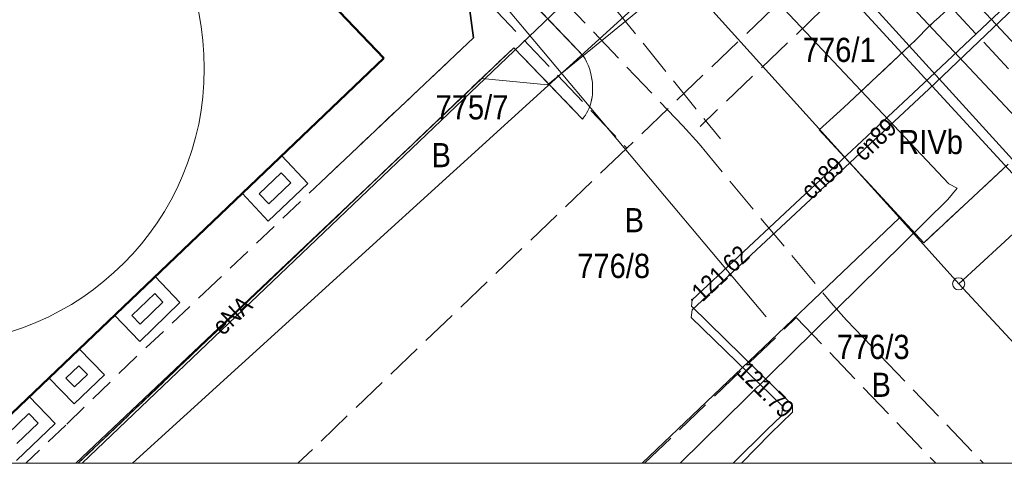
# Model space of a CAD drawing. Extents: x 6439600 to 6443631, y 5654340 to 5654937.
# Tile 42 of 54: x 6440954 to 6440994, y 5654734 to 5654752. Entities that reach past the tile are written whole.
import ezdxf
from ezdxf.enums import TextEntityAlignment as Align

# ---------------------------------------------------------------- set-up
doc = ezdxf.new("R2010")
doc.units = 0
doc.header["$MEASUREMENT"] = 0
for name, pattern in [('1.0_0.5', [1.5, 1, -0.5]), ('1.5_0.5', [2, 1.5, -0.5]), ('219-500', [0]), ('PRZER2-1', [3, 2, -1])]:
    doc.linetypes.add(name, pattern=pattern)
doc.layers.get('0').update_dxf_attribs({"color": 2, "linetype": 'CONTINUOUS', "lineweight": 5})
doc.layers.add('!wymiary', color=150, linetype='CONTINUOUS', lineweight=15)
doc.layers.add('1ramki', color=7, linetype='PRZER2-1', lineweight=18)
for name, color, linetype in [('202-punkt graniczny', 7, 'CONTINUOUS'), ('203-punkt graniczny', 7, 'CONTINUOUS'), ('210-oznaczenie konturu użytku gruntowego', 7, 'CONTINUOUS'), ('211-numer działki ewidencyjnej', 7, 'CONTINUOUS'), ('217-kontur klasyfikacyjny', 7, 'CONTINUOUS'), ('218-kontur użytku gruntowego', 7, 'CONTINUOUS'), ('219-działka ewidencyjna', 7, 'CONTINUOUS'), ('312-budynek ewidencyjny', 7, 'CONTINUOUS'), ('chodnik', 7, 'CONTINUOUS'), ('jezdnia', 7, 'CONTINUOUS'), ('krawężnik', 7, 'CONTINUOUS'), ('ogrodzenie trwałe', 7, 'CONTINUOUS'), ('przewód ciepłowniczy', 7, 'CONTINUOUS'), ('przewód ciepłowniczy-Atr1', 7, 'CONTINUOUS'), ('przewód elektroenergetyczny podziemny', 7, 'CONTINUOUS'), ('przewód elektroenergetyczny podziemny-Atr1', 7, 'CONTINUOUS'), ('przewód kanalizacyjny', 7, 'CONTINUOUS'), ('przewód kanalizacyjny - ob. projektowany', 7, 'CONTINUOUS'), ('przewód telekomunikacyjny podziemny', 7, 'CONTINUOUS'), ('przewód wodociągowy - ob. projektowany', 7, 'CONTINUOUS'), ('rzedna', 7, 'CONTINUOUS'), ('rzedna-Atr2', 7, 'CONTINUOUS'), ('taras', 7, 'CONTINUOUS')]:
    doc.layers.add(name, color=color, linetype=linetype)
doc.styles.add('MapaZas', font='geodezja.shx', dxfattribs={"width": 0.9})
doc.linetypes.add('902-500', pattern='A,3.75,0,[1,ksztalty.shx,S=0.5,R=0,X=0,Y=0],3.75', length=7.5)

# ---------------------------------------------------------------- blocks, each defined once
blk = doc.blocks.new('202')
at = {"color": 0, "linetype": 'Continuous', "lineweight": 0}
blk.add_circle((0, 0), 0.25, dxfattribs=at)
blk = doc.blocks.new('203')
at = {"linetype": 'Continuous', "lineweight": 0}
h = blk.add_hatch(color=0, dxfattribs=at)
edge = h.paths.add_edge_path()
edge.add_arc((0, 0), 0.045, 0, 360)
blk = doc.blocks.new('PW01')
at = {"linetype": 'Continuous', "lineweight": 13}
h = blk.add_hatch(color=0, dxfattribs=at)
edge = h.paths.add_edge_path()
edge.add_arc((0, 0), 0.045, 0, 360)

msp = doc.modelspace()

# ---------------------------------------------------------------- linework, layer by layer
at = {"layer": '!wymiary', "linetype": 'Continuous', "lineweight": 18}
msp.add_circle((6440950, 5654750), 11.4, dxfattribs=at)
at = {"layer": '1ramki', "color": 0, "linetype": 'Continuous', "lineweight": 13}
msp.add_lwpolyline([(6441061.201, 5654733.678), (6440774.191, 5654733.678), (6440774.191, 5654936.883), (6441061.201, 5654936.883)], close=True, dxfattribs=at)
at = {"layer": '217-kontur klasyfikacyjny', "color": 3, "linetype": 'Continuous', "lineweight": 13, "flags": 128}
for points in [[(6440996.06, 5654744.3), (6440984.25, 5654757.15)], [(6440980.87, 5654754.1), (6440990.13, 5654743.83)], [(6440990.13, 5654743.83), (6440992.58, 5654741.1)]]:
    msp.add_lwpolyline(points, dxfattribs=at)
at = {"layer": '217-kontur klasyfikacyjny', "color": 3, "linetype": 'Continuous', "lineweight": 13}
msp.add_lwpolyline([(6440992.58, 5654741.1), (6440999.458, 5654733.678)], dxfattribs=at)
at = {"layer": '218-kontur użytku gruntowego', "color": 3, "linetype": 'Continuous', "lineweight": 13, "flags": 128}
for points in [[(6440996.06, 5654744.3), (6440984.25, 5654757.15)], [(6440984.25, 5654757.15), (6440996.06, 5654744.3)], [(6440990.13, 5654743.83), (6440980.87, 5654754.1)], [(6440980.87, 5654754.1), (6440990.13, 5654743.83)], [(6440992.58, 5654741.1), (6440990.13, 5654743.83)], [(6440990.13, 5654743.83), (6440992.58, 5654741.1)]]:
    msp.add_lwpolyline(points, dxfattribs=at)
at = {"layer": '218-kontur użytku gruntowego', "color": 3, "linetype": 'Continuous', "lineweight": 13}
for points in [[(6440992.58, 5654741.1), (6440999.458, 5654733.678)], [(6440999.458, 5654733.678), (6440992.58, 5654741.1)]]:
    msp.add_lwpolyline(points, dxfattribs=at)
at = {"layer": '219-działka ewidencyjna', "color": 3, "linetype": '219-500', "lineweight": 13, "flags": 128}
for points in [[(6440996.06, 5654744.3), (6440984.25, 5654757.15)], [(6440980.87, 5654754.1), (6440990.13, 5654743.83)], [(6440992.58, 5654741.1), (6440996.06, 5654744.3)], [(6440992.58, 5654741.1), (6440990.13, 5654743.83)]]:
    msp.add_lwpolyline(points, dxfattribs=at)
at = {"layer": '219-działka ewidencyjna', "color": 3, "linetype": '219-500', "lineweight": 13}
for points in [[(6440956.357, 5654733.678), (6440979.36, 5654755.67)], [(6440980.87, 5654754.1), (6440958.429, 5654733.678)], [(6440990.13, 5654743.83), (6440979.499, 5654733.678)]]:
    msp.add_lwpolyline(points, dxfattribs=at)
at = {"layer": '312-budynek ewidencyjny', "color": 7, "linetype": 'Continuous', "lineweight": 50, "flags": 128}
msp.add_lwpolyline([(6440962.7, 5654756.84), (6440968.82, 5654750.43)], dxfattribs=at)
at = {"layer": '312-budynek ewidencyjny', "color": 7, "linetype": 'Continuous', "lineweight": 50}
msp.add_lwpolyline([(6440968.82, 5654750.43), (6440951.276, 5654733.678)], dxfattribs=at)
at = {"layer": 'chodnik', "color": 7, "linetype": '1.0_0.5', "lineweight": 13}
for points in [[(6440952.81, 5654772.39), (6440953.95, 5654771.89), (6440954.99, 5654771.27), (6440959.8, 5654766.31), (6440967.28, 5654758.47), (6440972.27, 5654753.22), (6440972.52, 5654751.27), (6440966.46, 5654745.53), (6440961.89, 5654741.19), (6440958.59, 5654738.08), (6440955.67, 5654735.26), (6440954.022, 5654733.678)], [(6440956.184, 5654733.678), (6440974.19, 5654750.86), (6440977.03, 5654747.91), (6440977.09, 5654747.99), (6440977.15, 5654748.07), (6440977.2, 5654748.16), (6440977.25, 5654748.25), (6440977.29, 5654748.34), (6440977.33, 5654748.43), (6440977.36, 5654748.53), (6440977.39, 5654748.62), (6440977.43, 5654748.82), (6440977.44, 5654748.92), (6440977.45, 5654749.02), (6440977.45, 5654749.12), (6440977.45, 5654749.27), (6440977.44, 5654749.42), (6440977.41, 5654749.63), (6440977.39, 5654749.71), (6440977.36, 5654749.85), (6440977.32, 5654750), (6440977.26, 5654750.14), (6440977.2, 5654750.27), (6440977.14, 5654750.4), (6440977.06, 5654750.53), (6440956.35, 5654772.15)]]:
    msp.add_lwpolyline(points, dxfattribs=at)
at = {"layer": 'jezdnia', "color": 7, "linetype": '1.5_0.5', "lineweight": 13}
for points in [[(6440956.35, 5654772.15), (6440977.06, 5654750.53), (6440977.14, 5654750.4), (6440977.2, 5654750.27), (6440977.26, 5654750.14), (6440977.32, 5654750), (6440977.36, 5654749.85), (6440977.39, 5654749.71), (6440977.42, 5654749.57), (6440977.44, 5654749.42), (6440977.45, 5654749.27), (6440977.45, 5654749.12), (6440977.45, 5654749.02), (6440977.44, 5654748.92), (6440977.43, 5654748.82), (6440977.4, 5654748.68), (6440977.36, 5654748.53), (6440977.33, 5654748.43), (6440977.29, 5654748.34), (6440977.25, 5654748.25), (6440977.2, 5654748.16), (6440977.15, 5654748.07), (6440977.09, 5654747.99), (6440977.03, 5654747.91), (6440974.19, 5654750.86), (6440956.184, 5654733.678)], [(6440994.63, 5654746.05), (6440991.14, 5654742.8), (6440986.82, 5654747.46), (6440987.83, 5654748.39), (6440990.8, 5654751.17), (6440990.99, 5654751.37), (6440991.18, 5654751.57), (6440991.57, 5654751.95), (6440991.78, 5654752.13), (6440991.98, 5654752.31), (6440992.2, 5654752.5), (6440992.4, 5654752.67), (6440992.62, 5654752.83), (6440992.84, 5654753), (6440993.06, 5654753.16), (6440993.28, 5654753.32), (6440993.51, 5654753.47), (6440993.75, 5654753.6), (6440993.99, 5654753.71), (6440994.24, 5654753.81), (6440994.49, 5654753.9)], [(6440979.595, 5654733.678), (6440985.87, 5654739.7), (6440991.634, 5654733.678)]]:
    msp.add_lwpolyline(points, dxfattribs=at)
at = {"layer": 'jezdnia', "color": 7, "linetype": '1.5_0.5', "lineweight": 13, "flags": 128}
msp.add_lwpolyline([(6440992.26, 5654752.55), (6440999.84, 5654744.38), (6441002.76, 5654747.09), (6441002.93, 5654747.23), (6441003.14, 5654747.32), (6441003.35, 5654747.37), (6441003.58, 5654747.38), (6441003.8, 5654747.32), (6441004, 5654747.22), (6441004.18, 5654747.07), (6440998.11, 5654753.44), (6440997.14, 5654753.95), (6440996.88, 5654754.01), (6440996.62, 5654754.06), (6440996.35, 5654754.09), (6440996.08, 5654754.11), (6440995.81, 5654754.11), (6440995.54, 5654754.1), (6440995.28, 5654754.07), (6440995.01, 5654754.03), (6440994.75, 5654753.97), (6440994.49, 5654753.9), (6440994.24, 5654753.81), (6440993.99, 5654753.71), (6440993.75, 5654753.6), (6440993.51, 5654753.47), (6440993.28, 5654753.32), (6440993.06, 5654753.16), (6440992.84, 5654753), (6440992.62, 5654752.83), (6440992.4, 5654752.67)], close=True, dxfattribs=at)
at = {"layer": 'krawężnik', "color": 7, "linetype": 'Continuous', "lineweight": 13}
for points in [[(6440956.35, 5654772.15), (6440977.06, 5654750.53), (6440977.14, 5654750.4), (6440977.2, 5654750.27), (6440977.26, 5654750.14), (6440977.32, 5654750), (6440977.36, 5654749.85), (6440977.39, 5654749.71), (6440977.42, 5654749.57), (6440977.44, 5654749.42), (6440977.45, 5654749.27), (6440977.45, 5654749.12), (6440977.45, 5654749.02), (6440977.44, 5654748.92), (6440977.43, 5654748.82), (6440977.41, 5654748.72), (6440977.39, 5654748.62), (6440977.36, 5654748.53), (6440977.33, 5654748.43), (6440977.29, 5654748.34), (6440977.25, 5654748.25), (6440977.2, 5654748.16), (6440977.15, 5654748.07), (6440977.09, 5654747.99), (6440977.03, 5654747.91), (6440974.19, 5654750.86), (6440956.184, 5654733.678)], [(6440994.49, 5654753.9), (6440994.24, 5654753.81), (6440993.99, 5654753.71), (6440993.75, 5654753.6), (6440993.51, 5654753.47), (6440993.28, 5654753.32), (6440993.06, 5654753.16), (6440992.84, 5654753), (6440992.62, 5654752.83), (6440992.4, 5654752.67), (6440992.19, 5654752.49), (6440991.98, 5654752.31), (6440991.78, 5654752.13), (6440991.57, 5654751.95), (6440991.37, 5654751.76), (6440991.18, 5654751.57), (6440990.99, 5654751.37), (6440990.8, 5654751.17), (6440987.83, 5654748.39), (6440986.82, 5654747.46), (6440991.14, 5654742.8), (6440994.63, 5654746.05)]]:
    msp.add_lwpolyline(points, dxfattribs=at)
at = {"layer": 'ogrodzenie trwałe', "color": 7, "linetype": '902-500', "lineweight": 35, "flags": 128}
msp.add_lwpolyline([(6440967.28, 5654758.47), (6440972.27, 5654753.22), (6440972.52, 5654751.27), (6440966.46, 5654745.53)], dxfattribs=at)
at = {"layer": 'przewód ciepłowniczy', "color": 212, "linetype": 'Continuous', "lineweight": 13}
for points in [[(6440983.262, 5654733.678), (6440984.67, 5654735.08), (6440985.26, 5654735.64), (6440985.31, 5654736.02), (6440981.53, 5654739.71), (6440981.57, 5654740.02), (6440991.34, 5654749.15), (6440995.18, 5654752.8), (6441002.2, 5654759.61), (6441003.28, 5654760.61), (6441003.28, 5654760.92), (6441001.2, 5654763.1), (6441000.55, 5654763.15)], [(6440983.606, 5654733.678), (6440984.8, 5654734.91), (6440985.71, 5654735.79), (6440985.71, 5654736.08), (6440981.54, 5654740.17), (6440981.56, 5654740.44), (6440991.14, 5654749.4), (6440994.99, 5654753.03), (6441001.67, 5654760.15), (6441002.44, 5654760.94), (6441002.46, 5654761.27), (6441000.56, 5654763.22), (6441000.46, 5654763.24)]]:
    msp.add_lwpolyline(points, dxfattribs=at)
at = {"layer": 'przewód elektroenergetyczny podziemny', "color": 1, "linetype": 'Continuous', "lineweight": 13}
msp.add_lwpolyline([(6440964.82, 5654778.08), (6440964.08, 5654774.2), (6440979.27, 5654757.83), (6440981.21, 5654759.54), (6440984.23, 5654756.38), (6440975.58, 5654749.32), (6440972.87, 5654749.59), (6440969.15, 5654746.05), (6440956.085, 5654733.678)], dxfattribs=at)
at = {"layer": 'przewód elektroenergetyczny podziemny', "color": 1, "linetype": 'Continuous', "lineweight": 13, "flags": 128}
for points in [[(6440984.63, 5654739.73), (6440973.39, 5654753.12), (6440956.1, 5654771.51), (6440952.56, 5654772.62), (6440949.8, 5654772.07), (6440934.55, 5654757.4), (6440934.78, 5654756.64), (6440930.25, 5654752.06), (6440929.77, 5654752.06), (6440929.3, 5654752.52)], [(6441000.03, 5654742.56), (6440980.28, 5654763.6)]]:
    msp.add_lwpolyline(points, dxfattribs=at)
at = {"layer": 'przewód kanalizacyjny', "color": 34, "linetype": 'Continuous', "lineweight": 13, "flags": 128}
msp.add_lwpolyline([(6441005.55, 5654739.63), (6440970.84, 5654776.69)], dxfattribs=at)
at = {"layer": 'przewód kanalizacyjny - ob. projektowany', "color": 34, "linetype": '1.5_0.5', "lineweight": 13, "flags": 128}
for points in [[(6440956.23, 5654775.79), (6440969.51, 5654761.91), (6440969.85, 5654761.55), (6440977.24, 5654753.82), (6440977.9, 5654753.07), (6440982.73, 5654747.09)], [(6441002.87, 5654767.64), (6440981.89, 5654747.61)]]:
    msp.add_lwpolyline(points, dxfattribs=at)
at = {"layer": 'przewód kanalizacyjny - ob. projektowany', "color": 34, "linetype": '1.5_0.5', "lineweight": 13}
msp.add_lwpolyline([(6440960.58, 5654769.25), (6440964.56, 5654765.1), (6440964.91, 5654764.74), (6440967.78, 5654761.72), (6440968.13, 5654761.35), (6440975.42, 5654753.68), (6440976.11, 5654752.96), (6440981.18, 5654747.63), (6440981.85, 5654746.88), (6440987.29, 5654740.33), (6440987.94, 5654739.6), (6440993.609, 5654733.678)], dxfattribs=at)
at = {"layer": 'przewód telekomunikacyjny podziemny', "color": 30, "linetype": 'Continuous', "lineweight": 13}
for points in [[(6440959.47, 5654780.49), (6440959.45, 5654779.98), (6440981.69, 5654756.36), (6440982.09, 5654756.26), (6440982.18, 5654755.84), (6440992.17, 5654745.23), (6440992.52, 5654745.06), (6440992.13, 5654744.58), (6440981.074, 5654733.678)], [(6441006.119, 5654733.678), (6440996.73, 5654744.11), (6440978.27, 5654764.44), (6440977.71, 5654764.81)]]:
    msp.add_lwpolyline(points, dxfattribs=at)
at = {"layer": 'przewód wodociągowy - ob. projektowany', "color": 5, "linetype": '1.5_0.5', "lineweight": 13, "flags": 128}
msp.add_lwpolyline([(6440951.19, 5654752.68), (6440950.28, 5654751.8), (6440946.06, 5654751.72), (6440939.11, 5654759.07), (6440953.8, 5654772.99), (6440974.82, 5654750.96), (6440975.65, 5654750.09), (6440978.27, 5654747.33), (6440978.6, 5654746.99), (6440978.86, 5654746.71)], dxfattribs=at)
at = {"layer": 'przewód wodociągowy - ob. projektowany', "color": 5, "linetype": '1.5_0.5', "lineweight": 13}
msp.add_lwpolyline([(6441003.7, 5654770.45), (6440978.86, 5654746.71), (6440965.265, 5654733.678)], dxfattribs=at)
at = {"layer": 'taras', "color": 0, "lineweight": 13}
for p, q in [((6440962.96, 5654744.84), (6440964.59, 5654746.4)), ((6440964.59, 5654746.4), (6440965.68, 5654745.25)), ((6440963.664, 5654744.821), (6440964.572, 5654745.691)), ((6440964.572, 5654745.691), (6440964.974, 5654745.268)), ((6440965.68, 5654745.25), (6440964.04, 5654743.69)), ((6440964.974, 5654745.268), (6440964.06, 5654744.399)), ((6440964.04, 5654743.69), (6440962.96, 5654744.84)), ((6440964.06, 5654744.399), (6440963.664, 5654744.821)), ((6440957.69, 5654739.8), (6440959.37, 5654741.4)), ((6440959.37, 5654741.4), (6440960.39, 5654740.33)), ((6440958.401, 5654739.786), (6440959.353, 5654740.693)), ((6440959.353, 5654740.693), (6440959.687, 5654740.342)), ((6440960.39, 5654740.33), (6440958.74, 5654738.72)), ((6440959.687, 5654740.342), (6440958.75, 5654739.428)), ((6440958.74, 5654738.72), (6440957.69, 5654739.8)), ((6440958.75, 5654739.428), (6440958.401, 5654739.786)), ((6440954.97, 5654737.21), (6440956.23, 5654738.41)), ((6440956.23, 5654738.41), (6440957.28, 5654737.33)), ((6440955.681, 5654737.196), (6440956.217, 5654737.707)), ((6440956.217, 5654737.707), (6440956.569, 5654737.344)), ((6440957.28, 5654737.33), (6440956.02, 5654736.13)), ((6440956.569, 5654737.344), (6440956.033, 5654736.833)), ((6440956.02, 5654736.13), (6440954.97, 5654737.21)), ((6440956.033, 5654736.833), (6440955.681, 5654737.196)), ((6440952.56, 5654734.9), (6440954.16, 5654736.44)), ((6440954.16, 5654736.44), (6440955.24, 5654735.32)), ((6440953.269, 5654734.889), (6440954.147, 5654735.733)), ((6440954.147, 5654735.733), (6440954.531, 5654735.335)), ((6440955.24, 5654735.32), (6440953.64, 5654733.79)), ((6440954.531, 5654735.335), (6440953.652, 5654734.494))]:
    msp.add_line(p, q, dxfattribs=at)

# ---------------------------------------------------------------- block references
at = {"layer": '202-punkt graniczny', "color": 3, "linetype": 'Continuous', "lineweight": 13}
msp.add_blockref('202', (6440992.58, 5654741.1), dxfattribs=at)
at = {"layer": '203-punkt graniczny', "color": 3, "linetype": 'Continuous', "lineweight": 13}
msp.add_blockref('203', (6440990.13, 5654743.83), dxfattribs=at)
at = {"layer": 'rzedna', "color": 212, "linetype": 'Continuous', "lineweight": 13}
for p in [(6440981.56, 5654740.44), (6440985.31, 5654736.02)]:
    msp.add_blockref('PW01', p, dxfattribs=at)

# ---------------------------------------------------------------- texts
at = {"layer": '210-oznaczenie konturu użytku gruntowego', "color": 3, "linetype": 'Continuous', "lineweight": 13, "style": 'MapaZas', "width": 0.9}
for s, p in [('RIVb', (6440990.082, 5654746.461)), ('B', (6440970.791, 5654745.92)), ('B', (6440978.768, 5654743.231)), ('B', (6440988.976, 5654736.425))]:
    msp.add_text(s, height=1, dxfattribs=at).set_placement(p)
at = {"layer": '211-numer działki ewidencyjnej', "color": 3, "linetype": 'Continuous', "lineweight": 13, "style": 'MapaZas', "width": 0.9}
msp.add_text('776/1', height=1, dxfattribs=at).set_placement((6440986.138, 5654750.271))
for s, p in [('775/7', (6440970.957, 5654748.897)), ('776/8', (6440976.814, 5654742.34)), ('776/3', (6440987.54, 5654738.99))]:
    msp.add_text(s, height=1, dxfattribs=at).set_placement(p, align=Align.TOP_LEFT)
at = {"layer": 'przewód ciepłowniczy-Atr1', "color": 212, "lineweight": 13, "style": 'MapaZas', "width": 0.9}
for rotation, p in [(43.06, (6440989.11, 5654747.07)), (43.084, (6440986.95, 5654745.48))]:
    msp.add_text('cn89', height=0.75, rotation=rotation, dxfattribs=at).set_placement(p, align=Align.MIDDLE_CENTER)
at = {"layer": 'przewód elektroenergetyczny podziemny-Atr1', "color": 1, "lineweight": 13, "style": 'MapaZas', "width": 0.9}
msp.add_text('eNA', height=0.75, rotation=43.44, dxfattribs=at).set_placement((6440962.55, 5654739.8), align=Align.MIDDLE_CENTER)
at = {"layer": 'rzedna-Atr2', "color": 212, "lineweight": 13, "style": 'MapaZas', "width": 0.9}
for s, rotation, p in [('121.62', 43.084, (6440981.72, 5654740.59)), ('121.79', 315.689, (6440983.61, 5654737.68))]:
    msp.add_text(s, height=0.75, rotation=rotation, dxfattribs=at).set_placement(p, align=Align.MIDDLE_LEFT)

doc.saveas('drawing.dxf')
